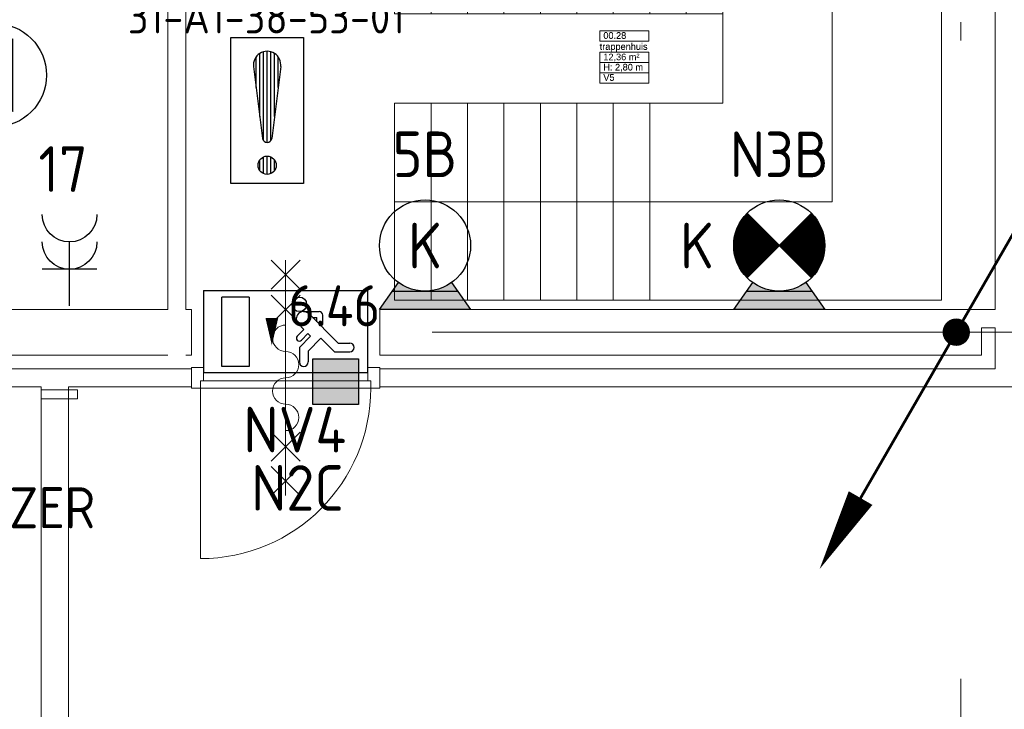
# Model space of a CAD drawing. Header units: millimetres. Extents: x -39149 to 267781, y -2340 to 58540.
# Tile 201 of 244: x 38048 to 43450, y 30633 to 34413. Entities that reach past the tile are written whole.
import ezdxf
from ezdxf.enums import TextEntityAlignment as Align

# ---------------------------------------------------------------- set-up
doc = ezdxf.new("R2010")
doc.units = ezdxf.units.MM
doc.header["$LTSCALE"] = 100
doc.header["$MEASUREMENT"] = 0
doc.linetypes.add('B0605', pattern=[141, 70, -35, 1, -35])
doc.linetypes.add('B0703', pattern=[93.740001, 62.5, -31.240001])
for name, color, linetype in [('00  Bestaand', 7, 'Continuous'), ('00  Bestaand Deuren', 7, 'Continuous'), ('00  Bestaande kolommen', 7, 'Continuous'), ('00  Bestaande kolommen Deuren', 7, 'Continuous'), ('A Stramien', 7, 'Continuous'), ('AL$1A---_ALGEMEEN', 8, 'Continuous'), ('AL$1A---_ALGEMEEN--bestaand', 9, 'Continuous'), ('EL6122--_L', 4, 'Continuous'), ('EL6221--_KRACHT_400', 3, 'Continuous'), ('EL6222--_KRACHT_230', 3, 'Continuous'), ('EL6311--_LICHT_BINNEN', 3, 'Continuous'), ('EL6321--_NOODLICHT_DECEN', 3, 'Continuous'), ('EL6421--_GELUID', 3, 'Continuous'), ('EL6441--_DATACOM', 3, 'Continuous'), ('EL6511--_BRANDMELD', 3, 'Continuous'), ('EL6522--_TOEGANG_BRAAK', 3, 'Continuous'), ('I-BEV', 7, 'Continuous'), ('Z Ruimteoppervlak', 7, 'Continuous'), ('Z Ruimteoppervlak Zone label', 7, 'Continuous'), ('Z Ruimteoppervlak Zone tekst', 7, 'Continuous')]:
    doc.layers.add(name, color=color, linetype=linetype)
doc.styles.add('buro-012', font='isocp.shx', dxfattribs={"height": 120})
doc.styles.add('BURO-018', font='isocp.shx', dxfattribs={"height": 180})
doc.styles.add('BURO-025', font='isocp.shx', dxfattribs={"height": 250})
doc.styles.add('GENERATED_STYLE_1', font='arial.ttf')
doc.styles.add('GENERATED_STYLE_2', font='swiss.ttf')
doc.styles.add('GENERATED_STYLE_3', font='swiss.ttf', dxfattribs={"width": 0.96})
doc.styles.add('ISO25', font='ISO', dxfattribs={"height": 225})
doc.styles.add('STABICAD-012', font='ISOCP.SHX', dxfattribs={"height": 1.2})
doc.styles.add('STABICAD-018', font='ISOCP.SHX', dxfattribs={"height": 1.8})
doc.styles.get("Standard").update_dxf_attribs({"font": 'txt', "bigfont": 'BIGFONT.SHX'})

# ---------------------------------------------------------------- blocks, each defined once
blk = doc.blocks.new('Wall_2_7', base_point=(38241.1, 25646))
at = {"layer": '00  Bestaand', "color": 8, "linetype": 'Continuous', "lineweight": 0}
for p, q in [((38166.1, 32400), (38166.1, 25646)), ((38316.1, 25646), (38316.1, 32400))]:
    blk.add_line(p, q, dxfattribs=at)
blk = doc.blocks.new('trappenhuis_00.28_22_7', base_point=(41364.7, 34210.8))
at = {"layer": 'Z Ruimteoppervlak Zone label', "color": 8, "linetype": 'Continuous', "lineweight": 0}
for p, q in [((41230.1, 34352.2), (41499.4, 34352.2)), ((41230.1, 34295.7), (41230.1, 34352.2)), ((41499.4, 34352.2), (41499.4, 34295.7)), ((41499.4, 34295.7), (41230.1, 34295.7)), ((41230.1, 34235.3), (41499.4, 34235.3)), ((41230.1, 34178.7), (41230.1, 34235.3)), ((41499.4, 34235.3), (41499.4, 34178.7)), ((41499.4, 34178.7), (41230.1, 34178.7)), ((41230.1, 34178.7), (41499.4, 34178.7)), ((41230.1, 34122.2), (41230.1, 34178.7)), ((41499.4, 34178.7), (41499.4, 34122.2)), ((41499.4, 34122.2), (41230.1, 34122.2)), ((41230.1, 34122.2), (41499.4, 34122.2)), ((41230.1, 34065.6), (41230.1, 34122.2)), ((41499.4, 34122.2), (41499.4, 34065.6)), ((41499.4, 34065.6), (41230.1, 34065.6))]:
    blk.add_line(p, q, dxfattribs=at)
at = {"linetype": 'Continuous', "lineweight": 0, "flags": 1}
for tag in ['ROOM_AREA', 'ROOM_PERIM', 'ROOM_WALLS_SURF', 'ROOM_DOORS_SURF', 'ROOM_WINDS_SURF', 'ROOM_BASELEV', 'ROOM_NET_AREA', 'ROOM_REDUCED_AREA', 'ROOM_CALC_AREA', 'ROOM_VOLUME']:
    blk.add_attdef(tag, text='', height=2000, dxfattribs=at).set_placement((41364.7, 33639.4), align=Align.BOTTOM_LEFT)
at = {"layer": 'Z Ruimteoppervlak Zone tekst', "color": 2, "lineweight": 0, "insert": (41250.1, 34227.1), "char_height": 36, "attachment_point": 1, "style": 'GENERATED_STYLE_1'}
blk.add_mtext('{12,36 m²}', dxfattribs=at)
at = {"layer": 'Z Ruimteoppervlak Zone tekst', "color": 2, "lineweight": 0}
for tag, style, p in [('ROOM_NUMBER', 'GENERATED_STYLE_1', (41250.1, 34297.3)), ('ROOM_NAME', 'GENERATED_STYLE_2', (41230.1, 34236.7)), ('ROOM_HEIGHT', 'GENERATED_STYLE_1', (41250.1, 34123.8)), ('BASEC', 'GENERATED_STYLE_1', (41250.1, 34067.3))]:
    blk.add_attdef(tag, text='', height=36, dxfattribs=dict(at, style=style)).set_placement(p, align=Align.BOTTOM_LEFT)
blk = doc.blocks.new('D1a bi h 14_17')
at = {"layer": '00  Bestaand Deuren', "color": 8, "linetype": 'Continuous', "lineweight": 0}
for p, q in [((-467, 0), (-467, 934)), ((-79.2, 429), (79.2, 587.4)), ((-79.2, 587.4), (79.2, 429)), ((0, 587.4), (0, -701.4)), ((-79.2, 241.7), (79.2, 400.2)), ((-79.2, 400.2), (79.2, 241.7)), ((-517, 0), (-450, 0)), ((-517, 0), (-517, -114)), ((-467, 0), (467, 0)), ((-467, -40), (-467, 0)), ((450, 0), (517, 0)), ((467, 0), (467, -40)), ((517, -114), (517, 0)), ((-517, -7), (-517, -107)), ((467, -40), (-467, -40)), ((-450, -40), (-450, -114)), ((450, -40), (450, -114)), ((517, -7), (517, -107)), ((517, -7), (517, -107)), ((-517, -114), (-450, -114)), ((450, -114), (517, -114)), ((-79.2, -352.2), (79.2, -510.7)), ((-79.2, -510.7), (79.2, -352.2)), ((-79.2, -701.4), (79.2, -543)), ((-79.2, -543), (79.2, -701.4))]:
    blk.add_line(p, q, dxfattribs=at)
for centre, radius, start, end in [((-467, 0), 934, 0, 90), ((0, 160), 72.3, 270, 90), ((0, 15.3), 72.3, 90, 270), ((0, -129.3), 72.3, 270, 90), ((0, -274), 72.3, 90, 270)]:
    blk.add_arc(centre, radius, start, end, dxfattribs=at)
blk = doc.blocks.new('Wall_72_7', base_point=(35674.9, 32400))
at = {"layer": '00  Bestaand', "color": 8, "linetype": 'Continuous', "lineweight": 0}
for p, q in [((38990.3, 32500), (37524.3, 32500)), ((38990.3, 32400), (38990.3, 32500)), ((40024.3, 32400), (40024.3, 32500)), ((40024.3, 32400), (40024.3, 32500)), ((43400.1, 32500), (40024.3, 32500)), ((37524.3, 32400), (38166.1, 32400)), ((38316.1, 32400), (38990.3, 32400)), ((40024.3, 32400), (43500.1, 32400))]:
    blk.add_line(p, q, dxfattribs=at)
at = {"layer": '00  Bestaand Deuren', "color": 1, "linetype": 'Continuous', "lineweight": 0, "xscale": -1, "zscale": 1000, "rotation": 180}
blk.add_blockref('D1a bi h 14_17', (39507.3, 32393), dxfattribs=at)
blk = doc.blocks.new('D1a bi h 14_18')
at = {"layer": '00  Bestaand Deuren', "color": 8, "linetype": 'Continuous', "lineweight": 0}
for p, q in [((-467, 0), (-467, 934)), ((-79.2, 429), (79.2, 587.4)), ((-79.2, 587.4), (79.2, 429)), ((0, 587.4), (0, -701.4)), ((-79.2, 241.7), (79.2, 400.2)), ((-79.2, 400.2), (79.2, 241.7)), ((-517, 0), (-450, 0)), ((-517, 0), (-517, -114)), ((-467, 0), (467, 0)), ((-467, -40), (-467, 0)), ((450, 0), (517, 0)), ((467, 0), (467, -40)), ((517, -114), (517, 0)), ((-517, -7), (-517, -107)), ((467, -40), (-467, -40)), ((-450, -40), (-450, -114)), ((450, -40), (450, -114)), ((517, -7), (517, -107)), ((517, -7), (517, -107)), ((-517, -114), (-450, -114)), ((450, -114), (517, -114)), ((-79.2, -352.2), (79.2, -510.7)), ((-79.2, -510.7), (79.2, -352.2)), ((-79.2, -701.4), (79.2, -543)), ((-79.2, -543), (79.2, -701.4))]:
    blk.add_line(p, q, dxfattribs=at)
for centre, radius, start, end in [((-467, 0), 934, 0, 90), ((0, 160), 72.3, 270, 90), ((0, 15.3), 72.3, 90, 270), ((0, -129.3), 72.3, 270, 90), ((0, -274), 72.3, 90, 270)]:
    blk.add_arc(centre, radius, start, end, dxfattribs=at)
blk = doc.blocks.new('Wall_73_7', base_point=(38860.1, 35575))
at = {"layer": '00  Bestaand', "color": 8, "linetype": 'Continuous', "lineweight": 0}
for p, q in [((38860.1, 35575), (38860.1, 35565)), ((38960.1, 35565), (38860.1, 35565)), ((38960.1, 35565), (38960.1, 35575)), ((38960.1, 34531), (38860.1, 34531)), ((38960.1, 34531), (38860.1, 34531)), ((38860.1, 34531), (38860.1, 32825)), ((38960.1, 32825), (38960.1, 34531))]:
    blk.add_line(p, q, dxfattribs=at)
at = {"layer": '00  Bestaand Deuren', "color": 1, "linetype": 'Continuous', "lineweight": 0, "zscale": 1000, "rotation": 270}
blk.add_blockref('D1a bi h 14_18', (38967.1, 35048), dxfattribs=at)
blk = doc.blocks.new('Wall_74_7', base_point=(43500.1, 32400))
at = {"layer": '00  Bestaand', "color": 8, "linetype": 'Continuous', "lineweight": 0}
for p, q in [((43500.1, 36376), (43400.1, 36376)), ((43400.1, 36376), (43400.1, 35825)), ((43500.1, 32400), (43500.1, 36225)), ((43400.1, 35725), (43400.1, 35675)), ((43400.1, 35575), (43400.1, 32825)), ((43400.1, 32725), (43400.1, 32500))]:
    blk.add_line(p, q, dxfattribs=at)
blk = doc.blocks.new('Wall_75_7', base_point=(43500.1, 32825))
at = {"layer": '00  Bestaand', "color": 8, "linetype": 'Continuous', "lineweight": 0}
for p, q in [((43400.1, 32825), (43325.1, 32825)), ((43325.1, 32725), (43400.1, 32725))]:
    blk.add_line(p, q, dxfattribs=at)
blk = doc.blocks.new('Empty Door_8')
at = {"layer": '00  Bestaande kolommen Deuren', "color": 8, "linetype": 'Continuous', "lineweight": 0}
for p, q in [((-517, -257), (-517, -7)), ((517, -257), (517, -7))]:
    blk.add_line(p, q, dxfattribs=at)
blk = doc.blocks.new('Wall_76_7', base_point=(36099.9, 32825))
at = {"layer": '00  Bestaande kolommen', "color": 8, "linetype": 'Continuous', "lineweight": 0}
for p, q in [((38860.1, 32825), (37524.3, 32825)), ((38990.3, 32825), (38960.1, 32825)), ((43325.1, 32825), (40024.3, 32825)), ((43325.1, 32575), (43325.1, 32725)), ((37524.3, 32575), (38860.1, 32575)), ((38960.1, 32575), (38990.3, 32575)), ((40024.3, 32575), (43325.1, 32575))]:
    blk.add_line(p, q, dxfattribs=at)
at = {"layer": '00  Bestaande kolommen Deuren', "color": 1, "linetype": 'Continuous', "lineweight": 0, "xscale": -1, "zscale": 1000, "rotation": 180}
blk.add_blockref('Empty Door_8', (39507.3, 32568), dxfattribs=at)
blk = doc.blocks.new('Wall_317_7', base_point=(38166.1, 32335))
at = {"layer": '00  Bestaand', "color": 8, "linetype": 'Continuous', "lineweight": 0}
for p, q in [((38366.1, 32385), (38166.1, 32385)), ((38166.1, 32385), (38166.1, 32335)), ((38366.1, 32335), (38366.1, 32385)), ((38166.1, 32335), (38366.1, 32335))]:
    blk.add_line(p, q, dxfattribs=at)
blk = doc.blocks.new('201123_zuidvleugel links 1_3')
at = {"layer": '00  Bestaand', "color": 8, "linetype": 'Continuous', "lineweight": 0}
for p, q in [((0, 0), (0, 3000)), ((0, 3000), (2650, 3000)), ((2650, 3000), (2650, 0)), ((540, 0), (540, 2400)), ((540, 2400), (2110, 2400)), ((2110, 2400), (2110, 200)), ((1080, 0), (1080, 1800)), ((1080, 1800), (1570, 1800)), ((1570, 1800), (1570, 0)), ((2650, 1800), (1570, 1800)), ((2650, 1600), (1570, 1600)), ((0, 1400), (1080, 1400)), ((2650, 1400), (1570, 1400)), ((0, 1200), (1080, 1200)), ((2650, 1200), (1570, 1200)), ((0, 1000), (1080, 1000)), ((2650, 1000), (1570, 1000)), ((0, 800), (1080, 800)), ((2650, 800), (1570, 800)), ((0, 600), (1080, 600)), ((2650, 600), (1570, 600)), ((0, 400), (1080, 400)), ((2650, 400), (1570, 400)), ((2110, 200), (1910, 400)), ((1910, 400), (2310, 400)), ((2110, 200), (2310, 400)), ((0, 200), (1080, 200)), ((2650, 200), (1570, 200)), ((0, 0), (1080, 0)), ((0, 0), (1080, 0)), ((2650, 0), (1570, 0)), ((2650, 0), (1570, 0))]:
    blk.add_line(p, q, dxfattribs=at)
at = {"layer": '00  Bestaand', "color": 8, "linetype": 'B0703', "lineweight": 0}
for p, q in [((2650, 1800), (1570, 1800)), ((2650, 1600), (1570, 1600)), ((0, 1400), (1080, 1400)), ((2650, 1400), (1570, 1400)), ((0, 1200), (1080, 1200)), ((2650, 1200), (1570, 1200)), ((0, 1000), (1080, 1000)), ((2650, 1000), (1570, 1000)), ((0, 800), (1080, 800)), ((2650, 800), (1570, 800)), ((0, 600), (1080, 600)), ((2650, 600), (1570, 600)), ((0, 400), (1080, 400)), ((2650, 400), (1570, 400)), ((0, 200), (1080, 200)), ((2650, 200), (1570, 200)), ((0, 0), (1080, 0))]:
    blk.add_line(p, q, dxfattribs=at)
blk = doc.blocks.new('Standard grid marker_3')
at = {"layer": 'A Stramien', "color": 8, "linetype": 'B0605', "lineweight": 0}
for p, q in [((4000, 0), (46810.5, 0)), ((46810.5, 0), (50810.5, 0))]:
    blk.add_line(p, q, dxfattribs=at)
at = {"layer": 'A Stramien', "color": 4, "lineweight": 0, "style": 'GENERATED_STYLE_3'}
blk.add_attdef('AC_MARKERTEXT_1', text='', height=100, dxfattribs=at).set_placement((-139.2, -80), align=Align.BOTTOM_LEFT)
blk = doc.blocks.new('Standard grid marker_17')
at = {"layer": 'A Stramien', "color": 8, "linetype": 'B0605', "lineweight": 0}
blk.add_line((4000, 0), (46394.8, 0), dxfattribs=at)
at = {"layer": 'A Stramien', "color": 4, "lineweight": 0, "style": 'GENERATED_STYLE_3'}
blk.add_attdef('AC_MARKERTEXT_1', text='', height=100, rotation=90, dxfattribs=at).set_placement((-20, -52.3), align=Align.BOTTOM_LEFT)
blk = doc.blocks.new('trappenhuis_00.28_22_8', base_point=(41364.7, 34210.8))
at = {"layer": 'Z Ruimteoppervlak Zone label', "color": 8, "linetype": 'Continuous', "lineweight": 0}
for p, q in [((41230.1, 34352.2), (41499.4, 34352.2)), ((41230.1, 34295.7), (41230.1, 34352.2)), ((41499.4, 34352.2), (41499.4, 34295.7)), ((41499.4, 34295.7), (41230.1, 34295.7)), ((41230.1, 34235.3), (41499.4, 34235.3)), ((41230.1, 34178.7), (41230.1, 34235.3)), ((41499.4, 34235.3), (41499.4, 34178.7)), ((41499.4, 34178.7), (41230.1, 34178.7)), ((41230.1, 34178.7), (41499.4, 34178.7)), ((41230.1, 34122.2), (41230.1, 34178.7)), ((41499.4, 34178.7), (41499.4, 34122.2)), ((41499.4, 34122.2), (41230.1, 34122.2)), ((41230.1, 34122.2), (41499.4, 34122.2)), ((41230.1, 34065.6), (41230.1, 34122.2)), ((41499.4, 34122.2), (41499.4, 34065.6)), ((41499.4, 34065.6), (41230.1, 34065.6))]:
    blk.add_line(p, q, dxfattribs=at)
blk = doc.blocks.new('E00018')
at = {"color": 0, "linetype": 'Continuous'}
for p, q in [((-1.768, -1.768), (1.768, 1.768)), ((1.768, -1.768), (-1.768, 1.768))]:
    blk.add_line(p, q, dxfattribs=at)
at = {"color": 0, "linetype": 'Continuous', "const_width": 2.5}
for points in [[(-0.884, 0.884, -0.198912), (0, 1.25, -0.198912), (0.884, 0.884, -1)], [(-0.884, -0.884, 0.198912), (0, -1.25, 0.198912), (0.884, -0.884, 1)]]:
    blk.add_lwpolyline(points, format="xyb", dxfattribs=at)
blk = doc.blocks.new('1115C2J')
at = {"color": 0, "linetype": 'Continuous'}
for p, q in [((-4.5, 5.5), (4.5, 5.5)), ((-4.5, 1), (-4.5, 5.5)), ((4.5, 1), (4.5, 5.5)), ((-1.24, 4.309), (-1.24, 4.91)), ((-0.76, 4.11), (-0.76, 4.91)), ((2, 5.15), (3.5, 5.15)), ((2, 1.35), (2, 5.15)), ((3.5, 5.15), (3.5, 1.35)), ((-2.681, 4.35), (-3.52, 4.35)), ((-1.94, 3.609), (-2.681, 4.35)), ((-2.88, 3.87), (-3.52, 3.87)), ((-1.271, 2.261), (-2.88, 3.87)), ((-1.24, 4.309), (-1.94, 3.609)), ((-1.374, 3.496), (-0.76, 4.11)), ((-1.233, 3.354), (-1.374, 3.496)), ((-0.872, 3.715), (-1.233, 3.354)), ((-0.646, 3.489), (-1.007, 3.128)), ((-1.94, 2.93), (-2.04, 2.83)), ((-2.04, 2.83), (-2.04, 2.344)), ((-1.714, 2.704), (-1.72, 2.697)), ((-0.705, 2.827), (-1.007, 3.128)), ((-1.72, 2.697), (-1.72, 2.464)), ((-1.474, 2.464), (-1.72, 2.464)), ((-0.988, 2.144), (-1.84, 2.144)), ((2, 1.35), (3.5, 1.35)), ((4.5, 1), (-4.5, 1))]:
    blk.add_line(p, q, dxfattribs=at)
blk.add_lwpolyline([(0.75, 4, 0, 0.7, 0), (0.75, 2.5, 0.7, 0.7, 0)], format="xyseb", dxfattribs=at)
blk.add_circle((-0.76, 1.75), 0.4, dxfattribs=at)
for centre, radius, start, end in [((-1, 4.91), 0.24, 0, 180), ((-3.52, 4.11), 0.24, 90, 270), ((-0.759, 3.602), 0.16, 315, 135), ((-0.988, 2.544), 0.4, 225, 45), ((-1.84, 2.344), 0.2, 180, 270)]:
    blk.add_arc(centre, radius, start, end, dxfattribs=at)
at = {"color": 0, "linetype": 'Continuous', "style": 'BURO-018'}
for tag, p in [('PANEL', (0, 15.167)), ('CIRCUIT', (0, 12.167)), ('SUBCIRCUIT', (4.5, 12.167)), ('LIGHTFIXTURECODE', (0, 8))]:
    blk.add_attdef(tag, text='', height=1.8, dxfattribs=at).set_placement(p, align=Align.MIDDLE)
blk = doc.blocks.new('E00002')
at = {"layer": 'AL$1A---_ALGEMEEN', "color": 0, "linetype": 'Continuous'}
for p, q in [((-2.5, 0), (-1.453, 1.466)), ((1.453, 1.466), (2.5, 0)), ((-1.786, 1), (1.786, 1)), ((2.5, 0), (-2.5, 0))]:
    blk.add_line(p, q, dxfattribs=at)
for points in [[(-1.453, 1.466), (-0.5, 1), (-1.786, 1)], [(1.453, 1.466), (0.5, 1), (1.786, 1)], [(-1.786, 1), (1.786, 1), (-2.5, 0), (2.5, 0)]]:
    blk.add_solid(points, dxfattribs=at)
blk = doc.blocks.new('1115B3-WA2')
at = {"layer": 'AL$1A---_ALGEMEEN', "color": 0, "linetype": 'Continuous'}
blk.add_circle((0, 3.5), 2.5, dxfattribs=at)
at = {"layer": 'AL$1A---_ALGEMEEN', "color": 0, "linetype": 'Continuous', "zscale": 100}
blk.add_blockref('E00002', (0, 0), dxfattribs=at)
at = {"layer": 'AL$1A---_ALGEMEEN', "color": 0, "linetype": 'Continuous', "style": 'BURO-018'}
for tag, p in [('CIRCUIT', (0, 8.5)), ('PANEL', (0, 8.5)), ('SUBCIRCUIT', (4.5, 8.5)), ('LIGHTFIXTURECODE', (0, 3.5)), ('SWITCHCODE', (4.5, 2.5))]:
    blk.add_attdef(tag, text='', height=1.8, dxfattribs=at).set_placement(p, align=Align.MIDDLE)
blk = doc.blocks.new('7014')
at = {"layer": 'AL$1A---_ALGEMEEN--bestaand', "color": 0, "linetype": 'Continuous'}
for p, q in [((-1.25, -1.25), (-1.25, 1.25)), ((-1.25, 1.25), (1.25, 1.25)), ((1.25, 1.25), (1.25, -1.25)), ((1.25, -1.25), (-1.25, -1.25))]:
    blk.add_line(p, q, dxfattribs=at)
blk.add_solid([(1.25, 1.25), (1.25, -1.25), (-1.25, 1.25), (-1.25, -1.25)], dxfattribs=at)
blk = doc.blocks.new('111304A')
at = {"layer": 'AL$1A---_ALGEMEEN', "color": 0, "linetype": 'Continuous'}
for p, q in [((0, 1), (0, 4.5)), ((-1.5, 3), (1.5, 3))]:
    blk.add_line(p, q, dxfattribs=at)
for centre in [(0, 6), (0, 4.5)]:
    blk.add_arc(centre, 1.5, 180, 0, dxfattribs=at)
at = {"layer": 'AL$1A---_ALGEMEEN', "color": 0, "linetype": 'Continuous', "style": 'BURO-018'}
for tag, p in [('CIRCUIT', (0, 8.5)), ('PANEL', (0, 8.5)), ('SUBCIRCUIT', (4.5, 8.5))]:
    blk.add_attdef(tag, text='', height=1.8, dxfattribs=at).set_placement(p, align=Align.MIDDLE)
at = {"layer": 'AL$1A---_ALGEMEEN', "color": 0, "linetype": 'Continuous', "style": 'BURO-018', "flags": 1}
for tag, p in [('POWERCODE', (13, 8.5)), ('ARTICLECODE', (0, 0))]:
    blk.add_attdef(tag, text='', height=1.8, dxfattribs=at).set_placement(p, align=Align.MIDDLE)
blk = doc.blocks.new('E00497')
at = {"color": 0}
for p, q in [((0, 0.75), (1, 2)), ((1, -2), (1, 2)), ((0, 0.75), (-1.5, 0.75)), ((0, -0.75), (0, 0.75)), ((-1.5, -0.75), (0, -0.75)), ((0, -0.75), (1, -2))]:
    blk.add_line(p, q, dxfattribs=at)
blk.add_line((-1.5, 0.75), (-1.5, -0.75))
blk.add_circle((0, 0), 2.841, dxfattribs=at)
at = {"color": 0, "linetype": 'Continuous', "style": 'BURO-018'}
blk.add_attdef('TEXT1', text='', height=1.8, dxfattribs=at).set_placement((0, 4.5), align=Align.MIDDLE)
at = {"color": 0, "linetype": 'Continuous', "style": 'BURO-018', "flags": 1}
blk.add_attdef('ARTICLECODE', text='', height=1.8, dxfattribs=at).set_placement((0, 0), align=Align.MIDDLE)
blk = doc.blocks.new('P6122003')
at = {"linetype": 'Continuous'}
for points in [[(7.5, 12.99, 0, 1.5, 0), (5.25, 9.093, 1.5, 1.5, 0)], [(-7.5, -12.99, 0, 1.5, 0), (-5.25, -9.093, 1.5, 1.5, 0)]]:
    blk.add_lwpolyline(points, format="xyseb", dxfattribs=at)
at = {"linetype": 'Continuous', "const_width": 0.15}
for points in [[(0, 0), (6.794, 11.768)], [(-6.794, -11.768), (0, 0)]]:
    blk.add_lwpolyline(points, dxfattribs=at)
at = {"const_width": 0.75}
blk.add_lwpolyline([(-0.375, 0, 1), (0.375, 0, 1)], format="xyb", close=True, dxfattribs=at)
blk = doc.blocks.new('*X1918')
at = {"layer": 'AL$1A---_ALGEMEEN--bestaand', "color": 0, "linetype": 'Continuous'}
for p, q in [((159.6, 198.675), (159.6, 202.134)), ((159.8, 197.35), (159.8, 202.223)), ((160, 197.25), (160, 202.25)), ((160.2, 197.35), (160.2, 202.223)), ((160.4, 198.675), (160.4, 202.134)), ((159.4, 200.262), (159.4, 201.95)), ((160.6, 200.262), (160.6, 201.95)), ((159.6, 195.7), (159.6, 196.3)), ((159.8, 195.542), (159.8, 196.458)), ((160, 195.5), (160, 196.5)), ((160.2, 195.542), (160.2, 196.458)), ((160.4, 195.7), (160.4, 196.3))]:
    blk.add_line(p, q, dxfattribs=at)
blk = doc.blocks.new('1116A7')
at = {"layer": 'AL$1A---_ALGEMEEN--bestaand', "color": 0, "linetype": 'Continuous'}
for p, q in [((-2, -4), (-2, 4)), ((-2, 4), (2, 4)), ((2, 4), (2, -4)), ((-0.744, 2.406), (-0.248, -1.531)), ((0.744, 2.406), (0.248, -1.531)), ((2, -4), (-2, -4))]:
    blk.add_line(p, q, dxfattribs=at)
blk.add_circle((0, -3), 0.5, dxfattribs=at)
for centre, radius, start, end in [((0, 2.5), 0.75, 352.8192, 187.1808), ((0, -1.5), 0.25, 187.1808, 352.8192)]:
    blk.add_arc(centre, radius, start, end, dxfattribs=at)
blk.add_blockref('*X1918', (-160, -199), dxfattribs=at)
at = {"layer": 'AL$1A---_ALGEMEEN--bestaand', "color": 0, "linetype": 'Continuous', "style": 'BURO-018'}
blk.add_attdef('TEXT1', text='', height=1.8, dxfattribs=at).set_placement((0, 6.5), align=Align.MIDDLE)
at = {"layer": 'AL$1A---_ALGEMEEN--bestaand', "color": 0, "linetype": 'Continuous', "style": 'BURO-018', "flags": 1}
blk.add_attdef('ARTICLECODE', (0, 0), '', height=1.8, dxfattribs=at)
at = {"layer": 'EL6221--_KRACHT_400', "color": 1, "style": 'STABICAD-012'}
blk.add_attdef('FIREPROTECTION_PANEL', text='', height=1.8, dxfattribs=at).set_placement((716.247, 450.773), align=Align.MIDDLE)
at = {"layer": 'EL6222--_KRACHT_230', "color": 1, "style": 'STABICAD-018'}
for tag in ['FIREPROTECTION_HARDWARENUMBER', 'FIREPROTECTION_ZONE']:
    blk.add_attdef(tag, (0, 0), '', height=1.8, dxfattribs=at)
at = {"layer": 'EL6311--_LICHT_BINNEN', "color": 1, "style": 'STABICAD-018'}
blk.add_attdef('CODING2', (0, 0), '', height=1.8, dxfattribs=at)
at = {"layer": 'EL6441--_DATACOM', "color": 1, "style": 'STABICAD-018'}
blk.add_attdef('CODING1', (0, 0), '', height=1.8, dxfattribs=at)

msp = doc.modelspace()

# ---------------------------------------------------------------- block references
at = {"layer": '00  Bestaand', "color": 1, "lineweight": 0}
for name, p in [('Wall_74_7', (43500.1, 32400)), ('Wall_73_7', (38860.1, 35575)), ('Wall_72_7', (35674.9, 32400)), ('Wall_75_7', (43500.1, 32825)), ('Wall_2_7', (38241.1, 25646))]:
    msp.add_blockref(name, p, dxfattribs=at)
at = {"layer": '00  Bestaand', "color": 1, "linetype": 'Continuous', "lineweight": 0, "xscale": -1, "zscale": 1000, "rotation": 270}
msp.add_blockref('201123_zuidvleugel links 1_3', (40105, 32875), dxfattribs=at)
at = {"layer": '00  Bestaand', "color": 251, "lineweight": 0}
msp.add_blockref('Wall_317_7', (38166.1, 32335), dxfattribs=at)
at = {"layer": '00  Bestaande kolommen', "color": 1, "lineweight": 0}
msp.add_blockref('Wall_76_7', (36099.9, 32825), dxfattribs=at)
at = {"layer": 'A Stramien', "color": 1, "linetype": 'Continuous', "lineweight": 0, "zscale": 1000, "rotation": 270}
msp.add_blockref('Standard grid marker_17', (43211.5, 48900), dxfattribs=at)
at = {"layer": 'A Stramien', "color": 1, "linetype": 'Continuous', "lineweight": 0, "zscale": 1000}
msp.add_blockref('Standard grid marker_3', (-5988.5, 32700), dxfattribs=at)
at = {"layer": 'EL6122--_L', "xscale": 100, "yscale": 100, "zscale": 100}
msp.add_blockref('P6122003', (43186.5, 32700.3), dxfattribs=at)
at = {"layer": 'EL6222--_KRACHT_230', "linetype": 'Continuous'}
ref = msp.add_blockref('111304A', (38321.7, 32745.1), dxfattribs=dict(at, xscale=-100, yscale=100, zscale=100))
ref.add_attrib('CIRCUIT', '17', dxfattribs={"layer": '0', "linetype": 'ByBlock', "height": 250, "style": 'BURO-025'}).set_placement((38286.2, 33594.4), align=Align.MIDDLE)
at = {"layer": 'EL6311--_LICHT_BINNEN', "linetype": 'Continuous'}
ref = msp.add_blockref('1115B3-WA2', (40271.8, 32825.4), dxfattribs=dict(at, xscale=100, yscale=100, zscale=100))
ref.add_attrib('CIRCUIT', '5B', dxfattribs={"layer": '0', "linetype": 'ByBlock', "height": 250, "style": 'BURO-025'}).set_placement((40271.8, 33675.4), align=Align.MIDDLE)
ref.add_attrib('LIGHTFIXTURECODE', 'K', dxfattribs={"layer": '0', "linetype": 'ByBlock', "height": 250, "style": 'BURO-025'}).set_placement((40271.8, 33175.4), align=Align.MIDDLE)
at = {"layer": 'EL6321--_NOODLICHT_DECEN', "linetype": 'Continuous'}
ref = msp.add_blockref('1115B3-WA2', (42215.4, 32825.4), dxfattribs=dict(at, xscale=100, yscale=100, zscale=100))
ref.add_attrib('CIRCUIT', 'N3B', dxfattribs={"layer": '0', "linetype": 'ByBlock', "height": 250, "style": 'BURO-025'}).set_placement((42215.4, 33675.4), align=Align.MIDDLE)
ref.add_attrib('LIGHTFIXTURECODE', 'K', dxfattribs={"layer": '0', "linetype": 'ByBlock', "height": 250, "style": 'BURO-025'}).set_placement((41764, 33175.4), align=Align.MIDDLE)
at = {"layer": 'EL6321--_NOODLICHT_DECEN', "xscale": 100, "yscale": 100, "zscale": 100, "rotation": 90}
msp.add_blockref('E00018', (42215.4, 33175.4), dxfattribs=at)
at = {"layer": 'EL6321--_NOODLICHT_DECEN', "linetype": 'Continuous'}
ref = msp.add_blockref('1115C2J', (39506.5, 33027.9), dxfattribs=dict(at, xscale=100, yscale=100, zscale=100, rotation=180))
ref.add_attrib('CIRCUIT', 'N2C', dxfattribs={"layer": '0', "linetype": 'ByBlock', "height": 250, "style": 'BURO-025'}).set_placement((39571.6, 31846.6), align=Align.MIDDLE)
ref.add_attrib('LIGHTFIXTURECODE', 'NV4', dxfattribs={"layer": '0', "linetype": 'ByBlock', "height": 250, "style": 'BURO-025'}).set_placement((39557.3, 32166.1), align=Align.MIDDLE)
at = {"layer": 'EL6421--_GELUID', "linetype": 'Continuous'}
ref = msp.add_blockref('E00497', (37911, 34109.2), dxfattribs=dict(at, xscale=100, yscale=100, zscale=100))
ref.add_attrib('TEXT1', '0-43', dxfattribs={"layer": '0', "color": 1, "linetype": 'ByBlock', "height": 140, "style": 'buro-012'}).set_placement((37911, 34559.2), align=Align.MIDDLE)
at = {"layer": 'EL6511--_BRANDMELD', "linetype": 'Continuous'}
ref = msp.add_blockref('1116A7', (39405.7, 33915.3), dxfattribs=dict(at, xscale=100, yscale=100))
ref.add_attrib('CODING1', '31-A1-38-53-01', dxfattribs={"layer": '0', "color": 1, "linetype": 'ByBlock', "height": 180, "style": 'STABICAD-018'}).set_placement((39401.5, 34428), align=Align.MIDDLE)
at = {"layer": 'I-BEV', "linetype": 'Continuous', "xscale": 100, "yscale": 100, "zscale": 100}
msp.add_blockref('7014', (39781.6, 32428.7), dxfattribs=at)
msp.add_blockref('7014', (39781.6, 32428.7), dxfattribs=at)
at = {"layer": 'Z Ruimteoppervlak', "color": 2, "linetype": 'Continuous', "lineweight": 0}
ref = msp.add_blockref('trappenhuis_00.28_22_7', (41364.7, 34210.8), dxfattribs=at)
ref.add_attrib('ROOM_NAME', 'trappenhuis', dxfattribs={"layer": 'Z Ruimteoppervlak Zone tekst', "color": 2, "linetype": 'Continuous', "lineweight": 0, "height": 36, "style": 'GENERATED_STYLE_2'}).set_placement((41230.1, 34236.7), align=Align.BOTTOM_LEFT)
ref.add_attrib('ROOM_NUMBER', '00.28', dxfattribs={"layer": 'Z Ruimteoppervlak Zone tekst', "color": 2, "linetype": 'Continuous', "lineweight": 0, "height": 36, "style": 'GENERATED_STYLE_1'}).set_placement((41250.1, 34297.3), align=Align.BOTTOM_LEFT)
ref.add_attrib('ROOM_HEIGHT', 'H: 2,80 m', dxfattribs={"layer": 'Z Ruimteoppervlak Zone tekst', "color": 2, "linetype": 'Continuous', "lineweight": 0, "height": 36, "style": 'GENERATED_STYLE_1'}).set_placement((41250.1, 34123.8), align=Align.BOTTOM_LEFT)
ref.add_attrib('BASEC', 'V5', dxfattribs={"layer": 'Z Ruimteoppervlak Zone tekst', "color": 2, "linetype": 'Continuous', "lineweight": 0, "height": 36, "style": 'GENERATED_STYLE_1'}).set_placement((41250.1, 34067.3), align=Align.BOTTOM_LEFT)
ref = msp.add_blockref('trappenhuis_00.28_22_8', (41364.7, 34210.8), dxfattribs=at)
ref.add_attrib('ROOM_NAME', 'trappenhuis', (41230.1, 34248.7), dxfattribs={"layer": 'Z Ruimteoppervlak Zone tekst', "color": 2, "linetype": 'Continuous', "lineweight": 0, "height": 36, "style": 'GENERATED_STYLE_2'})
ref.add_attrib('ROOM_NUMBER', '00.28', (41250.1, 34309.2), dxfattribs={"layer": 'Z Ruimteoppervlak Zone tekst', "color": 2, "linetype": 'Continuous', "lineweight": 0, "height": 36, "style": 'GENERATED_STYLE_1'})
ref.add_attrib('ROOM_HEIGHT', 'H: 2,80 m', (41250.1, 34135.7), dxfattribs={"layer": 'Z Ruimteoppervlak Zone tekst', "color": 2, "linetype": 'Continuous', "lineweight": 0, "height": 36, "style": 'GENERATED_STYLE_1'})
ref.add_attrib('BASEC', 'V5', (41250.1, 34079.1), dxfattribs={"layer": 'Z Ruimteoppervlak Zone tekst', "color": 2, "linetype": 'Continuous', "lineweight": 0, "height": 36, "style": 'GENERATED_STYLE_1'})

# ---------------------------------------------------------------- texts
at = {"layer": 'EL6522--_TOEGANG_BRAAK', "linetype": 'Continuous', "style": 'ISO25'}
msp.add_text('KAARTLEZER', height=225, dxfattribs=at).set_placement((36843.4, 31625.3))
at = {"layer": 'I-BEV', "linetype": 'Continuous', "style": 'ISO25'}
msp.add_text('6.46', height=225, dxfattribs=at).set_placement((39521.6, 32732.3))

doc.saveas('drawing.dxf')
